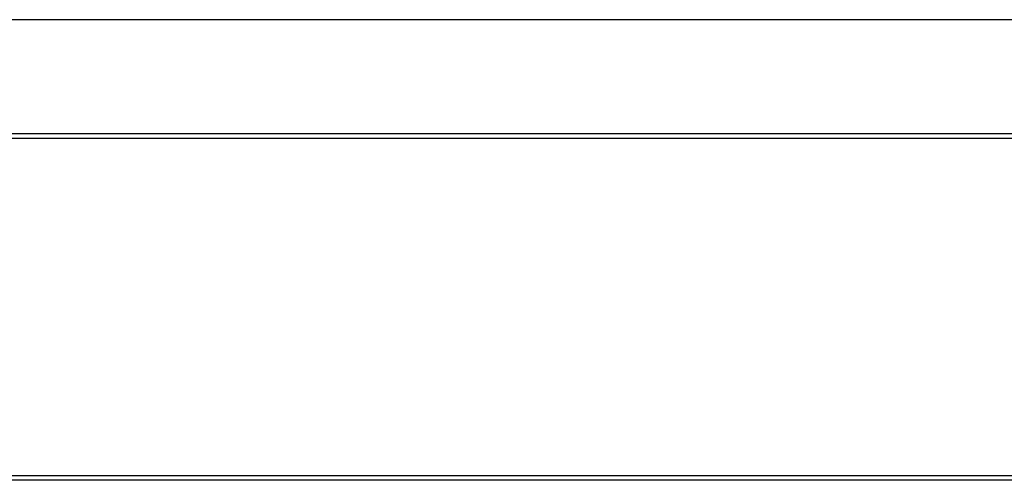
# Model space of a CAD drawing. Header units: inches. Extents: x 18 to 846, y -44 to 561.
# Tile 123 of 256: x 122 to 174, y 255 to 279. Entities that reach past the tile are written whole.
import ezdxf

# ---------------------------------------------------------------- set-up
doc = ezdxf.new("R2010")
doc.units = ezdxf.units.IN
doc.header["$LTSCALE"] = 24
doc.header["$MEASUREMENT"] = 0
doc.layers.add('Visible (ANSI)', color=7, linetype='Continuous', lineweight=30)

msp = doc.modelspace()

# ---------------------------------------------------------------- linework, layer by layer
at = {"layer": 'Visible (ANSI)'}
for p, q in [((196.19412, 279.0815), (76.19412, 279.0815)), ((92.19412, 273.0815), (188.94412, 273.0815)), ((188.94412, 272.8315), (92.19412, 272.8315)), ((196.19412, 254.8315), (76.19412, 254.8315)), ((85.19412, 255.0815), (187.19412, 255.0815))]:
    msp.add_line(p, q, dxfattribs=at)

doc.saveas('drawing.dxf')
